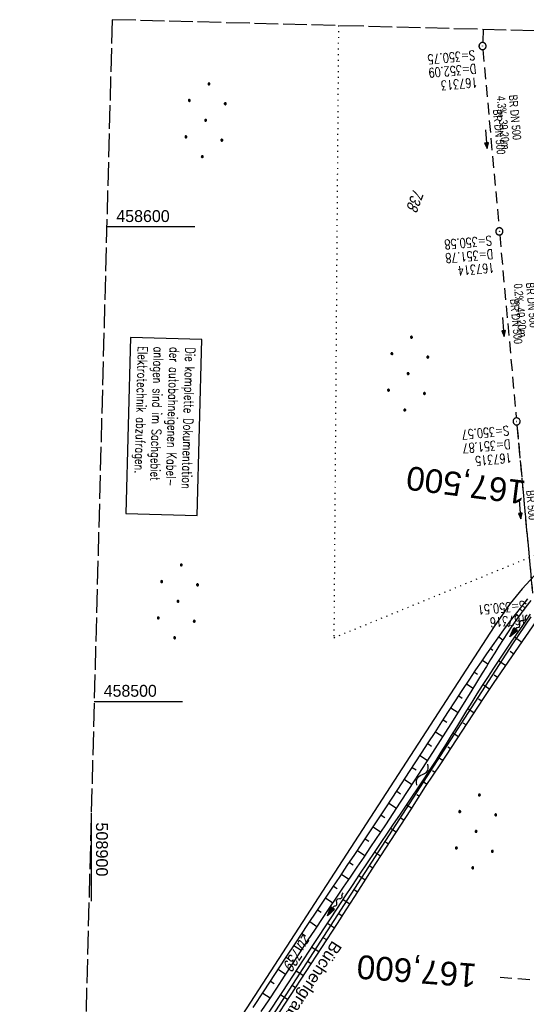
# Model space of a CAD drawing. Extents: x 508885 to 509191, y 457896 to 458644.
# Tile 40 of 57: x 508885 to 508992, y 458436 to 458644. Entities that reach past the tile are written whole.
import ezdxf
from ezdxf.enums import TextEntityAlignment as Align

# ---------------------------------------------------------------- set-up
doc = ezdxf.new("R2010")
doc.units = 0
doc.header["$LTSCALE"] = 10
doc.header["$MEASUREMENT"] = 0
for name, pattern in [('AUSGEZOGEN', [0]), ('LT00', [0]), ('LT12', [0.4, 0.3, -0.1]), ('LT14', [0.6, 0.5, -0.1]), ('LT17', [0.15, 0.1, -0.05]), ('PUNKTX2_STR', [0.6, 0.1, -0.5]), ('STRICHLINIE2', [0.375, 0.25, -0.125])]:
    doc.linetypes.add(name, pattern=pattern)
doc.layers.get('0').update_dxf_attribs({"linetype": 'LT00'})
for name, color, linetype in [('--EK_Halt-Pfeil', 4, 'LT00'), ('--EK_Haltung', 7, 'STRICHLINIE2'), ('--EK_Haltung-Text', 140, 'LT00'), ('--EK_Schacht-Text', 5, 'LT00'), ('--EK_ST-93-1', 30, 'LT17'), ('--EL_Halt-Pfeil', 4, 'LT00'), ('--EL_Haltung', 182, 'STRICHLINIE2'), ('--EL_Haltung-Text', 182, 'LT00'), ('--FLIEßRICHTPFEIL', 180, 'Continuous'), ('--WASSER_NUTZUNG', 180, 'Continuous'), ('BAB-KABEL_TEXT_KASTEN', 224, 'Continuous'), ('DFK_FLUR_NR', 250, 'LT00'), ('DFK_KATASTER', 250, 'LT00'), ('DFK_NUTZUNG', 250, 'LT00'), ('DFK_NUTZUNGSGRENZE', 70, 'PUNKTX2_STR'), ('DL', 182, 'LT12'), ('DL_PFEIL', 201, 'LT00'), ('DL_TEXT', 182, 'LT00'), ('GEWÄSSERNAME', 255, 'Continuous'), ('V111_KA_PRUF', 182, 'LT00'), ('V112_BOESCH', 250, 'LT00'), ('V112_BOSCHUNG', 250, 'LT00'), ('V112_KA_PRUF', 182, 'LT00'), ('V112_RASTER', 250, 'LT00')]:
    doc.layers.add(name, color=color, linetype=linetype)
doc.layers.add('-BLATT_112-RAND', color=7, linetype='LT14', plot=False)
doc.styles.add('Beschrift', font='ARIAL.TTF')
doc.styles.add('Haltungsbeschriftung', font='ARIAL.TTF', dxfattribs={"width": 0.75})
doc.styles.add('ROMANS', font='romans.shx', dxfattribs={"width": 0.8})
doc.styles.add('schachtbeschriftung', font='romans.shx', dxfattribs={"width": 0.75, "height": 2})
doc.styles.get("Standard").update_dxf_attribs({"font": 'ARIAL.TTF'})

# ---------------------------------------------------------------- blocks, each defined once
blk = doc.blocks.new('FLIEßRICHTPFEIL')
at = {"layer": '--FLIEßRICHTPFEIL'}
blk.add_hatch(color=256, dxfattribs=at).paths.add_polyline_path([(-1.95, 0.4875), (-1.95, -0.4875), (0, 0)])
for p, q in [((-1.95, 0.4875), (-1.95, -0.4875)), ((-1.95, 0.4875), (0, 0)), ((0, 0), (-1.95, -0.4875))]:
    blk.add_line(p, q, dxfattribs=at)
at = {"layer": '--FLIEßRICHTPFEIL', "start_tangent": (-1, 0), "end_tangent": (-1, 0)}
blk.add_spline([(-1.95, 0), (-2.4375, 0), (-2.925, 0.325), (-3.4125, 0), (-3.9, -0.325), (-4.3875, 0), (-4.875, 0.325), (-5.3625, 0), (-5.85, 0)], degree=3, dxfattribs=at)
blk = doc.blocks.new('SYMB7251')
at = {"color": 0, "linetype": 'ByBlock'}
for points in [[(-0.25, 0), (-0.208333, 0.028889), (-0.166667, 0.051111), (-0.125, 0.06), (-0.083333, 0.051111), (-0.041667, 0.028889), (0, 0)], [(0, 0), (0.041667, -0.028889), (0.083333, -0.051111), (0.125, -0.06), (0.166667, -0.051111), (0.208333, -0.028889), (0.25, 0)]]:
    blk.add_lwpolyline(points, dxfattribs=at)
blk = doc.blocks.new('Ackerland7')
at = {"layer": 'DFK_NUTZUNG', "color": 0, "linetype": 'ByBlock'}
for p, q in [((-4, 3.93), (-4, 3.67)), ((-3.95, 3.63), (-3.95, 3.97)), ((-3.9, 3.99), (-3.9, 3.61)), ((-3.85, 3.6), (-3.85, 4)), ((-3.8, 3.99), (-3.8, 3.61)), ((-3.75, 3.63), (-3.75, 3.97)), ((-3.7, 3.93), (-3.7, 3.67)), ((-3.65, 3.8), (-3.65, 3.8)), ((3.7, 3.93), (3.7, 3.67)), ((3.75, 3.63), (3.75, 3.97)), ((3.8, 3.99), (3.8, 3.61)), ((3.85, 3.6), (3.85, 4)), ((3.9, 3.99), (3.9, 3.61)), ((3.95, 3.63), (3.95, 3.97)), ((4, 3.93), (4, 3.67)), ((4.05, 3.8), (4.05, 3.8)), ((-7.85, 0.13), (-7.85, -0.13)), ((-7.8, -0.17), (-7.8, 0.17)), ((-7.75, 0.19), (-7.75, -0.19)), ((-7.7, -0.2), (-7.7, 0.2)), ((-7.65, 0.19), (-7.65, -0.19)), ((-7.6, -0.17), (-7.6, 0.17)), ((-7.55, 0.13), (-7.55, -0.13)), ((-7.5, 0), (-7.5, 0)), ((-0.15, 0.13), (-0.15, -0.13)), ((-0.1, -0.17), (-0.1, 0.17)), ((-0.05, 0.19), (-0.05, -0.19)), ((0, -0.2), (0, 0.2)), ((0.05, 0.19), (0.05, -0.19)), ((0.1, -0.17), (0.1, 0.17)), ((0.15, 0.13), (0.15, -0.13)), ((0.2, 0), (0.2, 0)), ((7.55, 0.13), (7.55, -0.13)), ((7.6, -0.17), (7.6, 0.17)), ((7.65, 0.19), (7.65, -0.19)), ((7.7, -0.2), (7.7, 0.2)), ((7.75, 0.19), (7.75, -0.19)), ((7.8, -0.17), (7.8, 0.17)), ((7.85, 0.13), (7.85, -0.13)), ((7.9, 0), (7.9, 0)), ((-4, -3.67), (-4, -3.93)), ((-3.95, -3.97), (-3.95, -3.63)), ((-3.9, -3.61), (-3.9, -3.99)), ((-3.85, -4), (-3.85, -3.6)), ((-3.8, -3.61), (-3.8, -3.99)), ((-3.75, -3.97), (-3.75, -3.63)), ((-3.7, -3.67), (-3.7, -3.93)), ((-3.65, -3.8), (-3.65, -3.8)), ((3.7, -3.67), (3.7, -3.93)), ((3.75, -3.97), (3.75, -3.63)), ((3.8, -3.61), (3.8, -3.99)), ((3.85, -4), (3.85, -3.6)), ((3.9, -3.61), (3.9, -3.99)), ((3.95, -3.97), (3.95, -3.63)), ((4, -3.67), (4, -3.93)), ((4.05, -3.8), (4.05, -3.8))]:
    blk.add_line(p, q, dxfattribs=at)
for points in [[(-3.65, 3.8), (-3.67, 3.89), (-3.73, 3.96), (-3.81, 3.99), (-3.89, 3.99), (-3.97, 3.96), (-4.03, 3.89), (-4.05, 3.8), (-4.03, 3.71), (-3.97, 3.64), (-3.89, 3.6), (-3.81, 3.6), (-3.73, 3.64), (-3.67, 3.71), (-3.65, 3.8)], [(4.05, 3.8), (4.03, 3.89), (3.97, 3.96), (3.89, 3.99), (3.81, 3.99), (3.73, 3.96), (3.67, 3.89), (3.65, 3.8), (3.67, 3.71), (3.73, 3.64), (3.81, 3.61), (3.89, 3.61), (3.97, 3.64), (4.03, 3.71), (4.05, 3.8)], [(-7.5, 0), (-7.52, 0.09), (-7.58, 0.16), (-7.66, 0.19), (-7.74, 0.19), (-7.82, 0.16), (-7.88, 0.09), (-7.9, 0)], [(0.2, 0), (0.18, 0.09), (0.12, 0.16), (0.04, 0.19), (-0.04, 0.19), (-0.12, 0.16), (-0.18, 0.09), (-0.2, 0)], [(-0.2, 0), (-0.18, -0.09), (-0.12, -0.16), (-0.04, -0.19), (0.04, -0.19), (0.12, -0.16), (0.18, -0.09), (0.2, 0)], [(7.9, 0), (7.88, 0.09), (7.82, 0.16), (7.74, 0.19), (7.66, 0.19), (7.58, 0.16), (7.52, 0.09), (7.5, 0)], [(7.5, 0), (7.52, -0.09), (7.58, -0.16), (7.66, -0.19), (7.74, -0.19), (7.82, -0.16), (7.88, -0.09), (7.9, 0)], [(-7.9, 0), (-7.88, -0.09), (-7.82, -0.16), (-7.74, -0.19), (-7.66, -0.19), (-7.58, -0.16), (-7.52, -0.09), (-7.5, 0)], [(-3.65, -3.8), (-3.67, -3.71), (-3.73, -3.64), (-3.81, -3.61), (-3.89, -3.61), (-3.97, -3.64), (-4.03, -3.71), (-4.05, -3.8), (-4.03, -3.89), (-3.97, -3.96), (-3.89, -3.99), (-3.81, -3.99), (-3.73, -3.96), (-3.67, -3.89), (-3.65, -3.8)], [(4.05, -3.8), (4.03, -3.71), (3.97, -3.64), (3.89, -3.61), (3.81, -3.61), (3.73, -3.64), (3.67, -3.71), (3.65, -3.8), (3.67, -3.89), (3.73, -3.96), (3.81, -3.99), (3.89, -3.99), (3.97, -3.96), (4.03, -3.89), (4.05, -3.8)]]:
    blk.add_lwpolyline(points, dxfattribs=at)
blk = doc.blocks.new('SYMB0003')
at = {"color": 0, "linetype": 'ByBlock'}
for p, q in [((-0.015712, 0), (0.010166, 0.012015)), ((0, -0.021257), (-0.015712, 0)), ((0.010166, 0.012015), (0, -0.021257))]:
    blk.add_line(p, q, dxfattribs=at)
for points in [[(-0.031395, 0.499013), (-0.093691, 0.491144), (-0.154509, 0.475528), (-0.21289, 0.452414), (-0.267913, 0.422164), (-0.318712, 0.385257), (-0.364484, 0.342274), (-0.404509, 0.293893), (-0.438154, 0.240877), (-0.464888, 0.184062), (-0.484292, 0.124345), (-0.496058, 0.062667), (-0.5, 0)], [(-0.5, 0), (-0.496058, -0.062667), (-0.484292, -0.124345), (-0.464888, -0.184062), (-0.438154, -0.240877), (-0.404509, -0.293893), (-0.364485, -0.342274), (-0.318712, -0.385257), (-0.267914, -0.422164), (-0.21289, -0.452414), (-0.154509, -0.475529), (-0.093691, -0.491144), (-0.031395, -0.499014), (0.031395, -0.499014)], [(0.5, 0), (0.496057, 0.062667), (0.484292, 0.124345), (0.464888, 0.184062), (0.438153, 0.240877), (0.404509, 0.293893), (0.364484, 0.342274), (0.318712, 0.385257), (0.267913, 0.422164), (0.21289, 0.452414), (0.154509, 0.475528), (0.093691, 0.491144), (0.031395, 0.499013), (-0.031395, 0.499013)], [(0.031395, -0.499014), (0.093691, -0.491144), (0.154509, -0.475529), (0.21289, -0.452414), (0.267914, -0.422164), (0.318712, -0.385257), (0.364485, -0.342274), (0.404509, -0.293893), (0.438154, -0.240877), (0.464889, -0.184062), (0.484292, -0.124345), (0.496058, -0.062667), (0.5, 0)]]:
    blk.add_lwpolyline(points, dxfattribs=at)
blk = doc.blocks.new('SYMB0070')
at = {"color": 0, "linetype": 'ByBlock'}
for p, q in [((-0.5, 0), (0.2, 0)), ((0.5, 0), (0.2, 0.1)), ((0.2, 0.1), (0.2, 0)), ((0.468, 0), (0.21, 0.086)), ((0.21, 0.086), (0.21, -0.086)), ((0.21, -0.086), (0.468, 0)), ((0.22, -0.072), (0.437, 0)), ((0.23, -0.058), (0.405, 0)), ((0.24, -0.045), (0.374, 0)), ((0.342, 0), (0.25, 0.031)), ((0.25, 0.031), (0.25, -0.031)), ((0.25, -0.031), (0.342, 0)), ((0.26, -0.017), (0.31, 0)), ((0.27, -0.003), (0.279, 0))]:
    blk.add_line(p, q, dxfattribs=at)
for points in [[(0.2, 0), (0.2, -0.1), (0.5, 0)], [(0.437, 0), (0.22, 0.072), (0.22, -0.072)], [(0.405, 0), (0.23, 0.058), (0.23, -0.058)], [(0.374, 0), (0.24, 0.045), (0.24, -0.045)], [(0.31, 0), (0.26, 0.017), (0.26, -0.017)], [(0.279, 0), (0.27, 0.003), (0.27, -0.003)]]:
    blk.add_lwpolyline(points, dxfattribs=at)

msp = doc.modelspace()

# ---------------------------------------------------------------- linework, layer by layer
at = {"layer": '--EK_Haltung'}
for p, q in [((508982.52, 458641.56), (508982.43, 458638.81)), ((508982.47, 458637.31), (508985.89, 458599.77)), ((508986.02, 458598.27), (508989.52, 458559.73)), ((508989.65, 458558.24), (508992.92, 458522.84))]:
    msp.add_line(p, q, dxfattribs=at)
at = {"layer": '--EK_ST-93-1', "ltscale": 2.5}
msp.add_line((509025.99, 458438.82), (508986.12, 458441.85), dxfattribs=at)
at = {"layer": '--EL_Haltung'}
for p, q in [((508982.52, 458641.56), (508982.43, 458638.81)), ((508982.47, 458637.31), (508985.89, 458599.77)), ((508986.02, 458598.27), (508989.52, 458559.73)), ((508989.65, 458558.24), (508992.92, 458522.84))]:
    msp.add_line(p, q, dxfattribs=at)
at = {"layer": '-BLATT_112-RAND'}
msp.add_lwpolyline([(508904.4, 458643.62), (508884.93, 457903.88), (509171.83, 457896.33), (509191.3, 458636.07), (508904.4, 458643.62)], dxfattribs=at)
at = {"layer": 'BAB-KABEL_TEXT_KASTEN', "linetype": 'AUSGEZOGEN'}
msp.add_lwpolyline([(508908.24, 458576.65), (508907.27, 458539.6), (508922.32, 458539.21), (508923.29, 458576.26)], close=True, dxfattribs=at)
at = {"layer": 'DFK_KATASTER'}
for p, q in [((508994.18, 458527.43), (508990.76, 458523.73)), ((508990.76, 458523.73), (508988.25, 458520.61)), ((508988.25, 458520.61), (508984.87, 458515.77)), ((508988.81, 458512.17), (508992.64, 458517.8)), ((508984.87, 458515.77), (508897.49, 458381.16)), ((508897.21, 458370.44), (508988.81, 458512.17))]:
    msp.add_line(p, q, dxfattribs=at)
at = {"layer": 'DFK_NUTZUNGSGRENZE', "ltscale": 0.2}
for p, q in [((508952.06, 458642.37), (508951.1, 458513.44)), ((508951.1, 458513.44), (509000.49, 458533.73))]:
    msp.add_line(p, q, dxfattribs=at)
at = {"layer": 'DL'}
msp.add_line((508989.65, 458558.24), (508992.92, 458522.84), dxfattribs=at)
at = {"layer": 'V112_BOESCH'}
for points in [[(508934.13, 458435.56), (508936.39, 458439.02), (508938.65, 458442.48), (508940.92, 458445.93), (508943.2, 458449.38), (508945.48, 458452.83), (508947.77, 458456.27), (508949.31, 458458.56), (508950.85, 458460.86), (508952.39, 458463.15), (508953.93, 458465.45), (508955.48, 458467.74), (508957.02, 458470.04), (508959.54, 458473.83), (508962.06, 458477.63), (508964.57, 458481.43), (508967.06, 458485.25), (508969.55, 458489.08), (508970.98, 458491.29), (508972.4, 458493.5), (508973.83, 458495.71), (508975.26, 458497.92), (508976.69, 458500.12), (508978.13, 458502.32), (508979.57, 458504.51), (508981.03, 458506.68), (508982.18, 458508.38), (508983.33, 458510.06), (508984.5, 458511.74), (508985.69, 458513.41), (508986.89, 458515.06), (508988.12, 458516.71), (508989.38, 458518.35), (508990.66, 458519.98), (508991.98, 458521.59)], [(508992.56, 458521.25), (508991.52, 458519.93), (508990.51, 458518.59), (508989.53, 458517.24), (508988.58, 458515.86), (508987.65, 458514.47), (508986.74, 458513.07), (508985.85, 458511.66), (508984.97, 458510.24), (508984.1, 458508.82), (508983.23, 458507.39), (508982.36, 458505.97), (508980.17, 458502.4), (508977.97, 458498.85), (508975.74, 458495.3), (508973.51, 458491.77), (508971.25, 458488.25), (508968.18, 458483.5), (508965.09, 458478.76), (508961.97, 458474.04), (508958.82, 458469.35), (508957.39, 458467.23), (508955.95, 458465.11), (508954.51, 458462.99), (508953.07, 458460.88), (508951.64, 458458.76), (508950.2, 458456.64), (508948.78, 458454.51), (508947.13, 458452.04), (508945.5, 458449.57), (508943.87, 458447.09), (508942.25, 458444.6), (508940.62, 458442.12), (508939, 458439.63), (508937.38, 458437.15), (508935.74, 458434.67)], [(508937.03, 458433.9), (508940.35, 458438.93), (508943.66, 458443.96), (508946.97, 458448.99), (508950.28, 458454.03), (508951.85, 458456.43), (508953.43, 458458.83), (508955, 458461.23), (508956.59, 458463.63), (508958.17, 458466.02), (508959.77, 458468.41), (508961.06, 458470.33), (508962.36, 458472.24), (508963.66, 458474.15), (508964.96, 458476.06), (508966.25, 458477.97), (508967.55, 458479.88), (508968.83, 458481.8), (508970.11, 458483.73), (508971.37, 458485.66), (508972.62, 458487.6), (508973.72, 458489.34), (508974.81, 458491.09), (508975.9, 458492.84), (508976.98, 458494.59), (508978.05, 458496.35), (508979.13, 458498.1), (508980.21, 458499.86), (508981.3, 458501.61), (508982.4, 458503.35), (508983.51, 458505.08), (508984.76, 458507.01), (508986.03, 458508.93), (508987.31, 458510.84), (508988.61, 458512.74), (508989.91, 458514.63), (508991.22, 458516.52), (508992.53, 458518.41)], [(508938.64, 458433.01), (508941.96, 458438.05), (508945.27, 458443.11), (508948.56, 458448.17), (508951.84, 458453.24), (508953.67, 458456.09), (508955.5, 458458.94), (508957.33, 458461.79), (508959.16, 458464.65), (508961, 458467.5), (508964.13, 458472.36), (508967.28, 458477.21), (508970.43, 458482.06), (508973.6, 458486.9), (508975.85, 458490.33), (508978.11, 458493.76), (508980.37, 458497.18), (508982.63, 458500.61), (508984.89, 458504.03), (508995.28, 458519.07)]]:
    msp.add_lwpolyline(points, dxfattribs=at)
at = {"layer": 'V112_BOSCHUNG'}
for p, q in [((508991.33, 458520.8), (508991.59, 458520.58)), ((508989.45, 458518.45), (508990.06, 458517.97)), ((508987.63, 458516.05), (508987.99, 458515.78)), ((508985.85, 458513.63), (508986.7, 458513.01)), ((508990.7, 458512.45), (508989.15, 458513.53)), ((508984.11, 458511.18), (508984.61, 458510.82)), ((508989, 458509.98), (508988.23, 458510.52)), ((508982.4, 458508.7), (508983.54, 458507.92)), ((508987.29, 458507.51), (508985.78, 458508.56)), ((508980.71, 458506.21), (508981.35, 458505.78)), ((508985.59, 458505.05), (508984.86, 458505.55)), ((508979.05, 458503.71), (508980.42, 458502.8)), ((508983.92, 458502.56), (508982.51, 458503.52)), ((508977.4, 458501.2), (508978.12, 458500.73)), ((508982.27, 458500.07), (508981.59, 458500.52)), ((508975.75, 458498.68), (508977.25, 458497.71)), ((508980.62, 458497.56), (508979.33, 458498.42)), ((508974.12, 458496.16), (508974.89, 458495.67)), ((508978.96, 458495.06), (508978.36, 458495.46)), ((508972.49, 458493.64), (508974.06, 458492.64)), ((508977.31, 458492.55), (508976.18, 458493.31)), ((508970.87, 458491.12), (508971.66, 458490.61)), ((508969.24, 458488.6), (508970.82, 458487.58)), ((508975.67, 458490.04), (508975.13, 458490.4)), ((508974.02, 458487.54), (508973.01, 458488.21)), ((508967.61, 458486.09), (508968.4, 458485.57)), ((508972.38, 458485.03), (508971.88, 458485.36)), ((508965.97, 458483.58), (508967.56, 458482.54)), ((508970.74, 458482.52), (508969.74, 458483.17)), ((508964.33, 458481.08), (508965.12, 458480.55)), ((508969.1, 458480.01), (508968.59, 458480.34)), ((508962.68, 458478.57), (508964.27, 458477.51)), ((508967.47, 458477.5), (508966.4, 458478.18)), ((508961.03, 458476.07), (508961.82, 458475.54)), ((508965.83, 458474.98), (508965.27, 458475.34)), ((508959.37, 458473.57), (508960.95, 458472.52)), ((508964.2, 458472.46), (508963.03, 458473.22)), ((508957.71, 458471.07), (508958.49, 458470.55)), ((508962.57, 458469.94), (508961.96, 458470.34)), ((508956.04, 458468.58), (508957.6, 458467.54)), ((508960.95, 458467.42), (508959.66, 458468.25)), ((508954.36, 458466.09), (508955.14, 458465.57)), ((508959.33, 458464.9), (508958.66, 458465.32)), ((508952.69, 458463.6), (508954.23, 458462.57)), ((508957.71, 458462.37), (508956.33, 458463.25)), ((508951.02, 458461.11), (508951.78, 458460.6)), ((508956.09, 458459.85), (508955.38, 458460.3)), ((508949.34, 458458.62), (508950.86, 458457.61)), ((508954.47, 458457.32), (508953.04, 458458.24)), ((508947.67, 458456.13), (508948.43, 458455.62)), ((508946.01, 458453.63), (508947.52, 458452.62)), ((508952.84, 458454.8), (508952.12, 458455.26)), ((508951.22, 458452.28), (508949.75, 458453.22)), ((508944.35, 458451.13), (508945.11, 458450.63)), ((508949.59, 458449.76), (508948.85, 458450.23)), ((508942.7, 458448.63), (508944.22, 458447.61)), ((508947.96, 458447.24), (508946.45, 458448.2)), ((508941.05, 458446.12), (508941.81, 458445.61)), ((508946.32, 458444.72), (508945.57, 458445.21)), ((508939.4, 458443.61), (508940.93, 458442.59)), ((508944.68, 458442.2), (508943.16, 458443.2)), ((508937.75, 458441.1), (508938.52, 458440.59)), ((508943.04, 458439.69), (508942.28, 458440.19)), ((508936.11, 458438.59), (508937.66, 458437.58)), ((508941.39, 458437.18), (508939.86, 458438.19))]:
    msp.add_line(p, q, dxfattribs=at)
at = {"layer": 'V112_RASTER'}
for p, q in [((508921.84, 458600), (508903.25, 458600)), ((508900.62, 458500), (508919.21, 458500)), ((508900, 458476.47), (508900, 458457.97))]:
    msp.add_line(p, q, dxfattribs=at)

# ---------------------------------------------------------------- block references
at = {"layer": '--EK_Halt-Pfeil', "yscale": 4, "zscale": 4}
for p, xscale, rotation in [((508983.18, 458618.45), 4.000000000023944, 275.1928400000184), ((508986.77, 458578.91), 4.000000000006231, 275.1784600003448), ((508990.29, 458540.45), 3.999999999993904, 275.2675900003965)]:
    msp.add_blockref('SYMB0070', p, dxfattribs=dict(at, xscale=xscale, rotation=rotation))
at = {"layer": '--EL_Halt-Pfeil', "yscale": 4, "zscale": 4}
for p, xscale, rotation in [((508983.18, 458618.45), 4.000000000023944, 275.1928400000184), ((508986.77, 458578.91), 4.000000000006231, 275.1784600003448), ((508990.29, 458540.45), 3.999999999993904, 275.2675900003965)]:
    msp.add_blockref('SYMB0070', p, dxfattribs=dict(at, xscale=xscale, rotation=rotation))
at = {"layer": '--FLIEßRICHTPFEIL'}
for p, rotation in [((508988.15, 458513.65), 231.7399061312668), ((508949.74, 458454.87), 235.0717447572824)]:
    msp.add_blockref('FLIEßRICHTPFEIL', p, dxfattribs=dict(at, rotation=rotation))
at = {"layer": '--WASSER_NUTZUNG', "xscale": 9.999999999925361, "yscale": 10.00000000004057, "zscale": 10, "rotation": 62.18732567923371}
msp.add_blockref('SYMB7251', (508969.74, 458484.62), dxfattribs=at)
at = {"layer": 'DFK_NUTZUNG', "rotation": 264.7376999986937}
for p in [(508924.08, 458622.42), (508966.74, 458569.07), (508918.26, 458521.08), (508981.05, 458472.64)]:
    msp.add_blockref('Ackerland7', p, dxfattribs=at)
at = {"layer": 'DL_PFEIL', "xscale": 3.999999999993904, "yscale": 4, "zscale": 4, "rotation": 275.2675900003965}
msp.add_blockref('SYMB0070', (508990.29, 458540.45), dxfattribs=at)
at = {"layer": 'V111_KA_PRUF', "xscale": 1.499999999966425, "yscale": 1.5, "zscale": 1.5, "rotation": 249.2379000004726}
for p in [(508982.41, 458638.06), (508985.95, 458599.02)]:
    msp.add_blockref('SYMB0003', p, dxfattribs=at)
at = {"layer": 'V112_KA_PRUF', "xscale": 1.500000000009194, "yscale": 1.5, "zscale": 1.5, "rotation": 268.4925099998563}
for p in [(508982.41, 458638.06), (508985.95, 458599.02), (508989.58, 458558.99)]:
    msp.add_blockref('SYMB0003', p, dxfattribs=at)

# ---------------------------------------------------------------- texts
at = {"layer": '--EK_Haltung-Text', "style": 'Haltungsbeschriftung', "width": 0.75}
for s, rotation, p in [('BR DN 500', -84.8072, (508987.93, 458627.72)), ('4.3‰ 39.20m', -84.8072, (508985.38, 458627.48)), ('BR DN 500', -84.8215, (508991.52, 458588.18)), ('0.2‰ 40.20m', -84.8215, (508988.97, 458587.95))]:
    msp.add_text(s, height=1.8, rotation=rotation, dxfattribs=at).set_placement(p)
at = {"layer": '--EK_Schacht-Text', "style": 'schachtbeschriftung', "width": 0.75}
for s, rotation, p in [('S=350.75', -174.8072, (508980.73, 458637.15)), ('D=352.09', -174.8072, (508980.99, 458634.29)), ('167313', -174.8072, (508981.25, 458631.42)), ('S=350.58', -174.8215, (508984.28, 458598.12)), ('D=351.78', -174.8215, (508984.54, 458595.25)), ('167314', -174.8215, (508984.8, 458592.38)), ('S=350.57', -174.7324, (508987.91, 458558.08)), ('D=351.87', -174.7324, (508988.17, 458555.21)), ('167315', -174.7324, (508988.44, 458552.34)), ('S=350.51', -174.7324, (508991.31, 458521.19)), ('167316', -174.7324, (508991.58, 458518.32))]:
    msp.add_text(s, height=2, rotation=rotation, dxfattribs=at).set_placement(p)
at = {"layer": '--EK_ST-93-1', "style": 'Beschrift'}
for s, rotation, p in [('167,500', -187.2316, (508991.46, 458543.97)), ('167,600', -184.36, (508981.13, 458442.22))]:
    msp.add_text(s, height=5, rotation=rotation, dxfattribs=at).set_placement(p, align=Align.MIDDLE_LEFT)
at = {"layer": '--EL_Haltung-Text', "style": 'Haltungsbeschriftung', "width": 0.75}
for rotation, p in [(-84.8072, (508984.58, 458624.65)), (-84.8215, (508988.19, 458584.74))]:
    msp.add_text('BR DN 500', height=1.8, rotation=rotation, dxfattribs=at).set_placement(p)
at = {"layer": 'BAB-KABEL_TEXT_KASTEN', "insert": (508921.87, 458574.56), "char_height": 2, "width": 33.7438, "attachment_point": 1, "rotation": 268.4925, "style": 'ROMANS'}
msp.add_mtext('{\\W0.75;Die komplette Dokumentation der autobahneigenen Kabel-\\Panlagen sind im Sachgebiet Elektrotechnik abzufragen.}', dxfattribs=at)
at = {"layer": 'DFK_FLUR_NR', "oblique": 13.754, "width": 0.75}
for s, rotation, p in [('738', 249.2379, (508967.9, 458608.2)), ('zu 739', 237.0137, (508944.67, 458451.19))]:
    msp.add_text(s, height=2.5, rotation=rotation, dxfattribs=at).set_placement(p)
at = {"layer": 'DL_TEXT', "style": 'Haltungsbeschriftung', "width": 0.75}
msp.add_text('BR 500', height=1.8, rotation=-84.7324, dxfattribs=at).set_placement((508991.57, 458544.43))
at = {"layer": 'GEWÄSSERNAME', "insert": (508950.18, 458450.19), "char_height": 2.5, "attachment_point": 7, "rotation": 237.1257, "style": 'Beschrift'}
msp.add_mtext('Bücherlgraben', dxfattribs=at)
at = {"layer": 'V112_RASTER'}
for s, rotation, width, p in [(' 458600', -0.0001, 0.965, (508904.34, 458601)), (' 458500', -0.0001, 0.958, (508901.71, 458501)), (' 508900', -90.0001, 0.976, (508901, 458475.47))]:
    msp.add_text(s, height=2.5, rotation=rotation, dxfattribs=dict(at, width=width)).set_placement(p)

doc.saveas('drawing.dxf')
